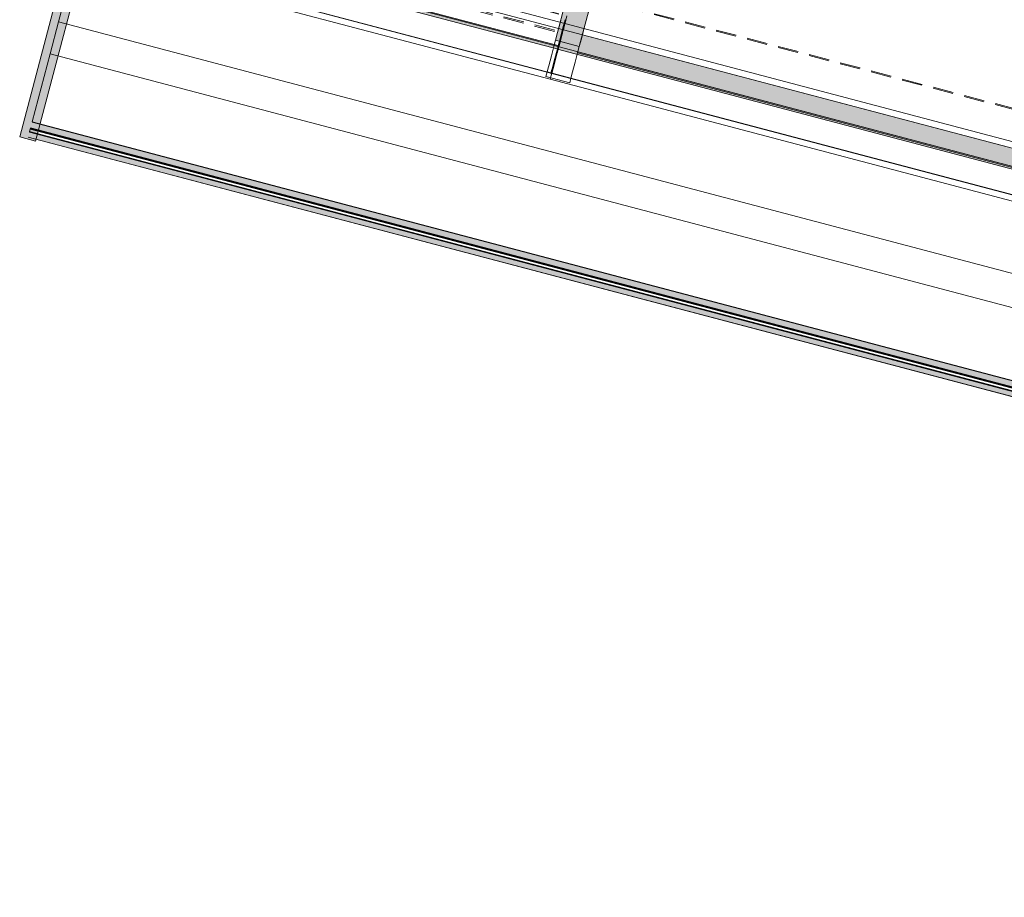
# Model space of a CAD drawing. Header units: millimetres. Extents: x -176817 to 18864955, y -12996033 to 201123.
# Tile 101 of 256: x 182127 to 194102, y -70044 to -59365. Entities that reach past the tile are written whole.
import ezdxf

# ---------------------------------------------------------------- set-up
doc = ezdxf.new("R2010")
doc.units = ezdxf.units.MM
doc.header["$MEASUREMENT"] = 0
doc.linetypes.add('Przerywana długa', pattern=[390, 250, -140])
doc.layers.add('823-IST- Hala E - belki', color=7, linetype='Continuous')
doc.layers.add('823-IST- Hala E - ściany', color=7, linetype='Continuous')

# ---------------------------------------------------------------- blocks, each defined once
blk = doc.blocks.new('Kształt_1_2')
at = {"layer": '823-IST- Hala E - belki', "color": 254, "linetype": 'Continuous', "lineweight": 0, "true_color": 0xcccccc, "flags": 128}
for points in [[(188580, -60090), (188758, -59413)], [(188758, -59413), (206346, -64054)], [(188580, -60090), (206168, -64731)]]:
    blk.add_lwpolyline(points, dxfattribs=at)
blk = doc.blocks.new('Kształt_2_2')
at = {"layer": '823-IST- Hala E - belki', "color": 254, "linetype": 'Continuous', "lineweight": 0, "true_color": 0xcccccc, "flags": 128}
for points in [[(188580, -60090), (188599, -60015)], [(188580, -60090), (206168, -64731)], [(188599, -60015), (206187, -64656)]]:
    blk.add_lwpolyline(points, dxfattribs=at)
blk = doc.blocks.new('Kształt_3_2')
at = {"layer": '823-IST- Hala E - belki', "linetype": 'Continuous', "lineweight": 0, "true_color": 0x666666}
blk.add_hatch(color=251, dxfattribs=at).paths.add_polyline_path([(188677, -59681), (188687, -59683), (188676, -59725), (188666, -59722), (188666, -59723), (206264, -64367), (206289, -64272), (206047, -64208), (206084, -64066), (188970, -59550), (188933, -59692), (188691, -59628)])
at = {"layer": '823-IST- Hala E - belki', "color": 254, "linetype": 'Continuous', "lineweight": 0, "true_color": 0xcccccc}
for p, q in [((188691, -59628), (188677, -59681)), ((188691, -59628), (188933, -59692)), ((188970, -59550), (188933, -59692)), ((188970, -59550), (206084, -64066)), ((188666, -59722), (188666, -59723)), ((188666, -59722), (188676, -59725)), ((188666, -59723), (206264, -64367)), ((188687, -59683), (188676, -59725)), ((188677, -59681), (188687, -59683))]:
    blk.add_line(p, q, dxfattribs=at)
at = {"layer": '823-IST- Hala E - belki', "color": 254, "linetype": 'Przerywana długa', "lineweight": 0, "true_color": 0xcccccc, "flags": 128}
for points in [[(188761, -59365), (188734, -59464)], [(188773, -59356), (188744, -59466)], [(188761, -59365), (188770, -59368)], [(188734, -59464), (188713, -59547), (188691, -59629), (188671, -59706), (188666, -59723)], [(188744, -59466), (188734, -59464)]]:
    blk.add_lwpolyline(points, dxfattribs=at)
at = {"layer": '823-IST- Hala E - belki', "color": 254, "linetype": 'Continuous', "lineweight": 0, "true_color": 0xcccccc, "flags": 128}
for points in [[(188662, -59737), (188662, -59738), (188628, -59866), (188624, -59884)], [(188672, -59740), (188661, -59781), (188633, -59886)], [(188666, -59723), (188662, -59737)], [(188672, -59740), (188662, -59737)], [(188677, -59681), (188666, -59722)], [(188603, -59964), (188600, -59972), (188588, -60017)], [(188620, -59896), (188620, -59897), (188603, -59964)], [(188612, -59966), (188603, -59964)], [(188630, -59899), (188612, -59966)], [(188624, -59884), (188623, -59886), (188620, -59896)], [(188630, -59899), (188620, -59896)], [(188633, -59886), (188624, -59884)], [(188598, -60020), (188588, -60017)], [(188588, -60017), (188588, -60017)], [(188588, -60017), (188591, -60018), (188598, -60020), (206186, -64661)], [(188598, -60020), (188598, -60020)]]:
    blk.add_lwpolyline(points, dxfattribs=at)
blk = doc.blocks.new('Kształt_4_2')
at = {"layer": '823-IST- Hala E - belki', "color": 254, "linetype": 'Continuous', "lineweight": 0, "true_color": 0xcccccc, "flags": 128}
for points in [[(188915, -59758), (188916, -59756)], [(188916, -59756), (206030, -64272)], [(188913, -59766), (188914, -59762)], [(188913, -59768), (188913, -59766)], [(188913, -59768), (206027, -64284)], [(188914, -59762), (188915, -59758)]]:
    blk.add_lwpolyline(points, dxfattribs=at)
blk = doc.blocks.new('Kształt_5_2')
at = {"layer": '823-IST- Hala E - belki', "color": 254, "linetype": 'Continuous', "lineweight": 0, "true_color": 0xcccccc, "flags": 128}
for points in [[(188739, -59487), (188758, -59413)], [(188739, -59487), (206327, -64128)], [(188758, -59413), (206346, -64054)]]:
    blk.add_lwpolyline(points, dxfattribs=at)
blk = doc.blocks.new('Kształt_6_2')
at = {"layer": '823-IST- Hala E - belki', "color": 254, "linetype": 'Przerywana długa', "lineweight": 0, "true_color": 0xcccccc, "flags": 128}
for points in [[(189088, -59105), (206202, -63621)], [(189091, -59093), (206205, -63609)]]:
    blk.add_lwpolyline(points, dxfattribs=at)
blk = doc.blocks.new('Kształt_209_2')
at = {"layer": '823-IST- Hala E - belki', "color": 254, "linetype": 'Continuous', "lineweight": 0, "true_color": 0xcccccc, "flags": 128}
for points in [[(182977, -58552), (182962, -58607)], [(182977, -58552), (182977, -58550)], [(183025, -58562), (182977, -58550)], [(183025, -58564), (183030, -58546)], [(183030, -58546), (188599, -60015)], [(182962, -58607), (188580, -60090)], [(188599, -60015), (188580, -60090)]]:
    blk.add_lwpolyline(points, dxfattribs=at)
blk = doc.blocks.new('Kształt_210_2')
at = {"layer": '823-IST- Hala E - belki', "color": 254, "linetype": 'Continuous', "lineweight": 0, "true_color": 0xcccccc, "flags": 128}
for points in [[(183015, -58601), (183189, -57943)], [(183189, -57943), (188758, -59413)], [(182967, -58588), (182962, -58607)], [(182962, -58607), (188580, -60090)], [(183015, -58601), (182967, -58588)], [(182967, -58588), (182967, -58588)], [(188758, -59413), (188580, -60090)]]:
    blk.add_lwpolyline(points, dxfattribs=at)
blk = doc.blocks.new('Kształt_211_2')
at = {"layer": '823-IST- Hala E - belki', "linetype": 'Continuous', "lineweight": 0, "true_color": 0x666666}
blk.add_hatch(color=251, dxfattribs=at).paths.add_polyline_path([(183069, -58201), (183058, -58242), (188676, -59725), (188687, -59683)])
at = {"layer": '823-IST- Hala E - belki', "color": 254, "linetype": 'Continuous', "lineweight": 0, "true_color": 0xcccccc}
for p, q in [((183069, -58201), (183058, -58242)), ((183058, -58242), (188676, -59725)), ((183069, -58201), (188687, -59683)), ((188687, -59683), (188676, -59725))]:
    blk.add_line(p, q, dxfattribs=at)
at = {"layer": '823-IST- Hala E - belki', "color": 254, "linetype": 'Przerywana długa', "lineweight": 0, "true_color": 0xcccccc, "flags": 128}
for points in [[(183164, -57840), (183113, -58036)], [(183165, -57837), (183164, -57840)], [(183164, -57840), (188782, -59323)], [(183165, -57837), (188783, -59319)], [(183109, -58050), (183107, -58059), (183077, -58171), (183058, -58242)], [(183113, -58036), (183109, -58050)], [(183109, -58050), (188727, -59533)], [(188782, -59323), (188730, -59518)], [(188783, -59319), (188782, -59323)], [(188727, -59533), (188724, -59541), (188695, -59653), (188676, -59725)], [(188730, -59518), (188727, -59533)]]:
    blk.add_lwpolyline(points, dxfattribs=at)
at = {"layer": '823-IST- Hala E - belki', "color": 254, "linetype": 'Continuous', "lineweight": 0, "true_color": 0xcccccc, "flags": 128}
for points in [[(183058, -58242), (183049, -58277), (183043, -58299), (183016, -58402), (182997, -58476), (182980, -58537)], [(182980, -58537), (188588, -60017), (188598, -60020)], [(188676, -59725), (188667, -59759), (188661, -59781), (188634, -59884), (188614, -59958), (188598, -60020)]]:
    blk.add_lwpolyline(points, dxfattribs=at)
blk = doc.blocks.new('Kształt_212_2')
at = {"layer": '823-IST- Hala E - belki', "color": 254, "linetype": 'Continuous', "lineweight": 0, "true_color": 0xcccccc, "flags": 128}
for points in [[(183169, -58018), (183189, -57943)], [(183189, -57943), (188758, -59413)], [(183169, -58018), (188739, -59487)], [(188758, -59413), (188739, -59487)]]:
    blk.add_lwpolyline(points, dxfattribs=at)
blk = doc.blocks.new('Kształt_255_2')
at = {"layer": '823-IST- Hala E - belki', "color": 254, "linetype": 'Przerywana długa', "lineweight": 0, "true_color": 0xcccccc, "flags": 128}
for points in [[(193644, -40897), (193047, -43159), (192453, -45413), (191862, -47649), (191279, -49861), (190710, -52016), (190145, -54159), (189586, -56274), (189326, -57261), (189097, -58129), (188899, -58878), (188740, -59481), (188730, -59518)], [(183113, -58036), (188730, -59518)]]:
    blk.add_lwpolyline(points, dxfattribs=at)
blk = doc.blocks.new('Kształt_397_2')
at = {"layer": '823-IST- Hala E - belki', "linetype": 'Continuous', "lineweight": 0, "true_color": 0x666666}
blk.add_hatch(color=251, dxfattribs=at).paths.add_polyline_path([(188643, -59615), (188933, -59692), (189109, -59023), (188819, -58947)])
at = {"layer": '823-IST- Hala E - belki', "color": 254, "linetype": 'Continuous', "lineweight": 0, "true_color": 0xcccccc}
for p, q in [((188819, -58947), (188643, -59615)), ((188819, -58947), (189109, -59023)), ((189109, -59023), (188933, -59692)), ((188643, -59615), (188933, -59692))]:
    blk.add_line(p, q, dxfattribs=at)
at = {"layer": '823-IST- Hala E - belki', "color": 254, "linetype": 'Przerywana długa', "lineweight": 0, "true_color": 0xcccccc, "flags": 128}
for points in [[(188643, -59615), (188668, -59520), (188714, -59347), (188750, -59208), (188794, -59042), (188880, -58715), (188963, -58402), (189057, -58046), (189166, -57633), (189255, -57295), (189370, -56859), (189513, -56317), (189658, -55767), (189790, -55269), (189957, -54634), (190166, -53842), (190342, -53176), (190587, -52247), (190774, -51537), (190962, -50827), (191176, -50014), (191391, -49201), (191580, -48483), (191790, -47689), (191994, -46915), (192217, -46070), (192427, -45273), (192625, -44523), (192822, -43779), (193031, -42987), (193215, -42289), (193423, -41500), (193573, -40930), (193586, -40881)], [(193876, -40958), (193586, -40881)], [(188933, -59692), (188958, -59597), (189004, -59423), (189040, -59285), (189084, -59119), (189170, -58792), (189253, -58479), (189347, -58122), (189456, -57709), (189545, -57371), (189660, -56936), (189803, -56394), (189948, -55844), (190080, -55345), (190247, -54710), (190456, -53918), (190632, -53252), (190877, -52324), (191064, -51614), (191252, -50904), (191466, -50090), (191681, -49277), (191870, -48560), (192080, -47766), (192284, -46991), (192507, -46147), (192717, -45350), (192915, -44600), (193112, -43855), (193321, -43063), (193505, -42365), (193713, -41577), (193863, -41006), (193876, -40958)]]:
    blk.add_lwpolyline(points, dxfattribs=at)
at = {"layer": '823-IST- Hala E - belki', "color": 254, "linetype": 'Continuous', "lineweight": 0, "true_color": 0xcccccc, "flags": 128}
for points in [[(188541, -60000), (188545, -59987), (188554, -59951), (188561, -59925), (188593, -59805), (188627, -59674), (188643, -59615)], [(188831, -60077), (188835, -60064), (188844, -60028), (188851, -60001), (188883, -59881), (188917, -59751), (188933, -59692)], [(188527, -60055), (188541, -60000)], [(188817, -60132), (188527, -60055)], [(188831, -60077), (188541, -60000)], [(188817, -60132), (188831, -60077)]]:
    blk.add_lwpolyline(points, dxfattribs=at)
blk = doc.blocks.new('Belka_3_2', base_point=(294044, -87589))
at = {"layer": '823-IST- Hala E - belki', "linetype": 'Continuous', "lineweight": 0, "true_color": 0x666666}
for points in [[(182258, -60687), (293404, -90015), (293405, -90011), (182259, -60683)], [(182258, -60687), (182258, -60687), (293404, -90015), (293404, -90015)], [(182259, -60683), (293405, -90011), (293423, -89942), (182278, -60613)], [(182279, -60609), (182278, -60613), (293423, -89942), (293424, -89938)], [(293391, -90063), (182245, -60735), (182230, -60793), (293376, -90121)]]:
    blk.add_hatch(color=251, dxfattribs=at).paths.add_polyline_path(points)
at = {"layer": '823-IST- Hala E - belki', "color": 254, "linetype": 'Continuous', "lineweight": 0, "true_color": 0xcccccc}
for p, q in [((182258, -60687), (293404, -90015)), ((182258, -60687), (293404, -90015)), ((182259, -60683), (293405, -90011)), ((182278, -60613), (293423, -89942)), ((182279, -60609), (293424, -89938)), ((182230, -60793), (293376, -90121)), ((182245, -60735), (293391, -90063))]:
    blk.add_line(p, q, dxfattribs=at)
at = {"layer": '823-IST- Hala E - belki', "color": 254, "linetype": 'Continuous', "lineweight": 0, "true_color": 0xcccccc, "flags": 128}
for points in [[(182279, -60609), (182497, -59782), (182600, -59390), (182923, -58169)], [(294068, -87497), (182923, -58169)], [(293746, -88719), (182600, -59390)], [(293642, -89110), (182497, -59782)], [(182248, -60725), (182256, -60696), (182257, -60692)], [(293401, -90025), (182256, -60696)], [(182257, -60690), (182258, -60687)], [(293403, -90019), (182257, -60690)], [(182257, -60692), (182257, -60690)], [(293376, -90121), (182230, -60793)], [(182245, -60735), (182246, -60731)], [(182246, -60731), (182247, -60729)], [(293392, -90060), (182246, -60731)], [(293392, -90060), (182246, -60731)], [(182247, -60729), (182248, -60725)], [(293394, -90054), (182248, -60725)]]:
    blk.add_lwpolyline(points, dxfattribs=at)
blk = doc.blocks.new('Ściana_48_2', base_point=(182127, -60792))
at = {"layer": '823-IST- Hala E - ściany', "linetype": 'Continuous', "lineweight": 0, "true_color": 0x666666}
blk.add_hatch(color=251, dxfattribs=at).paths.add_polyline_path([(182320, -60843), (183036, -58129), (182843, -58078), (182127, -60792)])
at = {"layer": '823-IST- Hala E - ściany', "color": 254, "linetype": 'Continuous', "lineweight": 0, "true_color": 0xcccccc, "flags": 128}
for points in [[(182843, -58078), (182127, -60792)], [(182320, -60843), (183036, -58129)], [(182127, -60792), (182320, -60843)]]:
    blk.add_lwpolyline(points, dxfattribs=at)

msp = doc.modelspace()

# ---------------------------------------------------------------- block references
at = {"layer": '823-IST- Hala E - belki', "linetype": 'Continuous', "lineweight": 0}
for name in ['Kształt_3_2', 'Kształt_255_2', 'Kształt_397_2', 'Kształt_211_2', 'Kształt_210_2', 'Kształt_212_2', 'Kształt_209_2', 'Kształt_6_2', 'Kształt_1_2', 'Kształt_5_2', 'Kształt_4_2', 'Kształt_2_2']:
    msp.add_blockref(name, (0, 0), dxfattribs=at)
at = {"layer": '823-IST- Hala E - belki', "color": 254, "lineweight": 0, "true_color": 0xcccccc}
msp.add_blockref('Belka_3_2', (294043.94, -87588.88), dxfattribs=at)
at = {"layer": '823-IST- Hala E - ściany', "color": 254, "lineweight": 0, "true_color": 0xcccccc}
msp.add_blockref('Ściana_48_2', (182126.81, -60792.34), dxfattribs=at)

doc.saveas('drawing.dxf')
